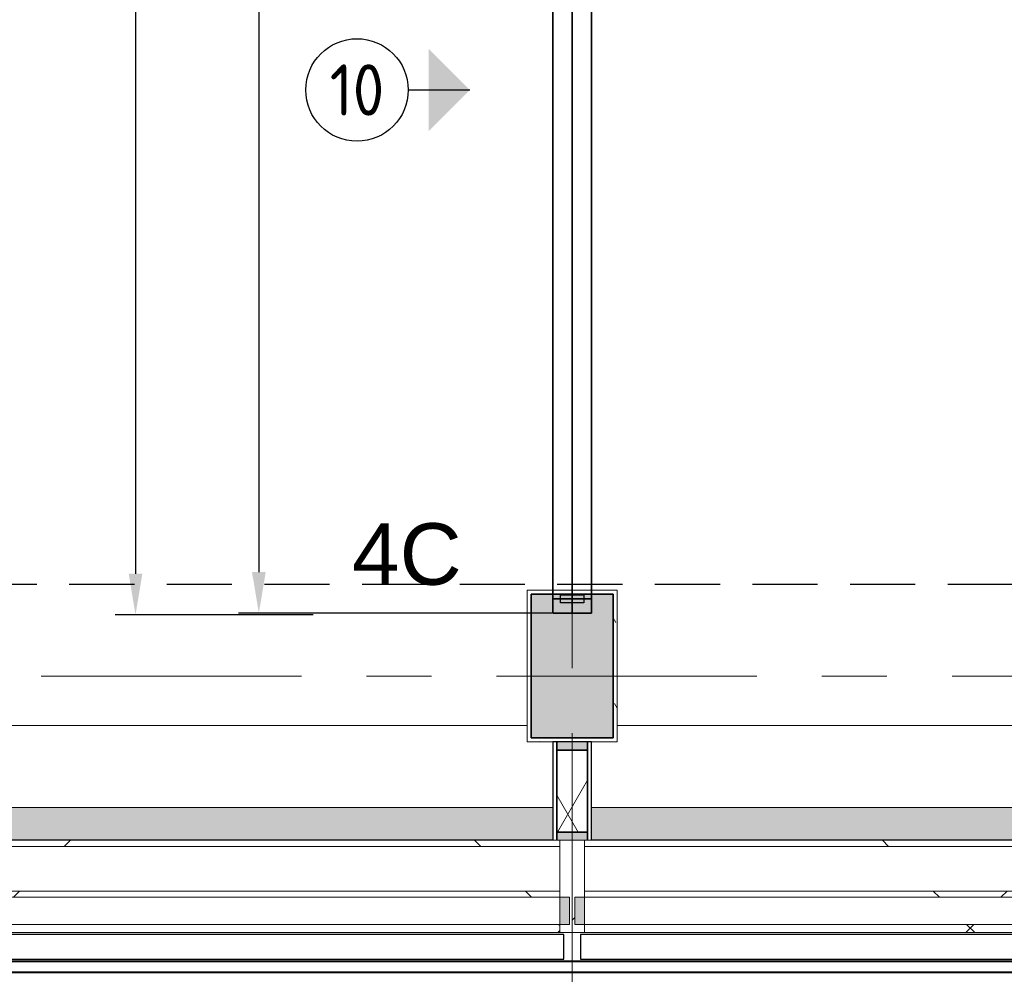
# Model space of a CAD drawing. Extents: x 3165 to 57695, y -7842 to 39081.
# Tile 8 of 248: x 8669 to 11071, y 18601 to 20929. Entities that reach past the tile are written whole.
import ezdxf
from ezdxf.enums import TextEntityAlignment as Align

# ---------------------------------------------------------------- set-up
doc = ezdxf.new("R2010")
doc.units = 0
doc.header["$LTSCALE"] = 50
doc.header["$PDSIZE"] = -5
doc.linetypes.add('HIDDEN2', pattern=[4.7625, 3.175, -1.5875])
doc.linetypes.add('Onderlegger 3e verdieping$0$stramien', pattern=[22.225, 12.7, -3.175, 3.175, -3.175])
doc.layers.get('0').update_dxf_attribs({"linetype": 'CONTINUOUS'})
doc.layers.get('DEFPOINTS').update_dxf_attribs({"linetype": 'CONTINUOUS'})
for name, color, linetype in [('AS-A38--_F----5', 2, 'CONTINUOUS'), ('AS-A38--_F---4-', 9, 'CONTINUOUS'), ('AS-I38-M_F----5_Muuraansluitingen', 7, 'CONTINUOUS'), ('AS-I38-M_F----5_Wandmodulen', 7, 'CONTINUOUS'), ('AS-L38--', 7, 'CONTINUOUS'), ('AS-L38--_F----5', 7, 'CONTINUOUS'), ('AS-L38--_F---4-', 7, 'CONTINUOUS'), ('AS-L38--_F-23--', 3, 'CONTINUOUS'), ('AS-L38--_F1-----', 2, 'CONTINUOUS'), ('AS-L38--_F123--', 7, 'CONTINUOUS'), ('AS-M38--_F123--_Wandlengte', 1, 'CONTINUOUS'), ('AS-T38--_F-23--', 7, 'CONTINUOUS'), ('IWTEKST', 2, 'CONTINUOUS')]:
    doc.layers.add(name, color=color, linetype=linetype)
doc.layers.add('AS-I38-1_F----5', color=2, linetype='CONTINUOUS', plot=False)
doc.layers.add('IWHARTWAND', color=6, linetype='CONTINUOUS', plot=False)
for name, color, linetype, lineweight in [('Onderlegger 3e verdieping$0$A-GENM', 8, 'CONTINUOUS', 18), ('Onderlegger 3e verdieping$0$A-GLAZ', 8, 'CONTINUOUS', 25), ('Onderlegger 3e verdieping$0$A-WALL-PATT', 8, 'CONTINUOUS', 50), ('Onderlegger 3e verdieping$0$S-COLS', 8, 'CONTINUOUS', 18), ('Onderlegger 3e verdieping$0$S-GRID', 8, 'CONTINUOUS', 18)]:
    doc.layers.add(name, color=color, linetype=linetype, lineweight=lineweight)
doc.styles.get("Standard").update_dxf_attribs({"font": 'isocp.shx'})
doc.dimstyles.new('CWall_F2_Wandlengte', dxfattribs={"dimscale": 50, "dimtxt": 2.5, "dimasz": 2, "dimexe": 1, "dimexo": 1, "dimgap": 0.5, "dimtad": 1, "dimdec": 0, "dimdsep": 46, "dimtxsty": 'Standard', "dimcen": 2.5, "dimclrt": 2, "dimadec": 0, "dimazin": 0, "dimtfac": 1, "dimtdec": 0, "dimtix": 1, "dimtmove": 2, "dimatfit": 0, "dimfxl": 0, "dimtolj": 1, "dimtzin": 0, "dimarcsym": 0})
pattern_1 = [(225, (10933.3, 18763.2), (707.107, -707.107), []), (315, (10933.3, 18763.2), (707.107, 707.107), [])]
pattern_2 = [(225, (9099.93, 18763.2), (212.132, -212.132), [])]
pattern_3 = [(225, (9099.9, 18763.2), (707.107, -707.107), []), (315, (9099.9, 18763.2), (707.107, 707.107), [])]
pattern_4 = [(0, (822.5, 1360), (31.75, 31.75), [15.875, -47.625]), (90, (830.438, 1352.062), (-31.75, 31.75), [15.875, -47.625])]

# ---------------------------------------------------------------- blocks, each defined once
blk = doc.blocks.new('Onderlegger 3e verdieping$0$42_KA leemstuc betonkolomafwerking - Type-V67-Plotview 3e Verdieping - schaal 1 op 100')
at = {"layer": 'Onderlegger 3e verdieping$0$A-GENM'}
h = blk.add_hatch(dxfattribs=at)
h.set_pattern_fill('FP_162', color=256, style=0, pattern_type=2)
h.set_pattern_definition([(0, (-10183.59, -19445.2), (406.4, 101.6), [33.528, -271.272, 33.528, -1896.872]), (0, (-10183.59, -19445.2), (406.4, 101.6), [-338.328, -271.272, 33.528, -576.072, -1016]), (0, (-10183.59, -19445.2), (406.4, 101.6), [-1219.2, 33.528, -271.272, 33.528, -677.672]), (0, (-10183.59, -19445.2), (406.4, 101.6), [-1557.528, -169.672, 33.528, -474.472]), (120, (-10031.19, -19394.4), (-291.1882, 301.15272), [33.528, -271.272, 33.528, -1896.872]), (120, (-10031.19, -19394.4), (-291.1882, 301.15272), [-338.328, -271.272, 33.528, -576.072, -1016]), (120, (-10031.19, -19394.4), (-291.1882, 301.15272), [-1219.2, 33.528, -271.272, 33.528, -677.672]), (120, (-10031.19, -19394.4), (-291.1882, 301.15272), [-1557.528, -169.672, 33.528, -474.472]), (240, (-9980.39, -19191.2), (-115.2118, -402.75272), [33.528, -271.272, 33.528, -1896.872]), (240, (-9980.39, -19191.2), (-115.2118, -402.75272), [-338.328, -271.272, 33.528, -576.072, -1016]), (240, (-9980.39, -19191.2), (-115.2118, -402.75272), [-1219.2, 33.528, -271.272, 33.528, -677.672]), (240, (-9980.39, -19191.2), (-115.2118, -402.75272), [-1557.528, -169.672, 33.528, -474.472])])
h.paths.add_polyline_path([(-57, -277), (-57, 93), (-277, 93), (-277, -277)], flags=0)
h.paths.add_polyline_path([(-67, -267), (-267, -267), (-267, 83), (-67, 83)], flags=0)
for p, q in [((-57, 93), (-277, 93)), ((-277, 93), (-277, -277)), ((-267, 83), (-67, 83)), ((-267, -267), (-267, 83)), ((-67, 83), (-67, -267)), ((-57, -277), (-57, 93)), ((-277, -277), (-57, -277)), ((-67, -267), (-267, -267))]:
    blk.add_line(p, q, dxfattribs=at)
blk = doc.blocks.new('Onderlegger 3e verdieping$0$22_KA_systeempanel_dicht - staal-V103-Plotview 3e Verdieping - schaal 1 op 100')
at = {"layer": 'Onderlegger 3e verdieping$0$A-GLAZ', "lineweight": 18}
h = blk.add_hatch(color=256, dxfattribs=at)
h.paths.add_polyline_path([(120, 30), (120, 37.5), (100, 37.5), (100, -37.5), (120, -37.5), (120, 17)], flags=0)
h.paths.add_polyline_path([(-100, -37.5), (-100, 37.5), (-120, 37.5), (-120, -37.5)], flags=0)
h = blk.add_hatch(dxfattribs=at)
h.set_pattern_fill('FP_231', color=256, style=0, pattern_type=2)
h.set_pattern_definition([(150, (19048.2, -10016.6), (-60, -103.92305), []), (210, (19048.2, -10016.6), (60, -103.92305), [])])
h.paths.add_polyline_path([(100, 37.5), (-100, 37.5), (-100, -37.5), (100, -37.5)], flags=0)
at = {"layer": 'Onderlegger 3e verdieping$0$A-GLAZ'}
for p, q in [((120, 47.5), (-120, 47.5)), ((-120, 47.5), (-120, 37.5)), ((-120, 37.5), (120, 37.5)), ((-100, 37.5), (-120, 37.5)), ((-120, 37.5), (-120, -37.5)), ((100, 37.5), (-100, 37.5)), ((-100, 37.5), (-100, -37.5)), ((-100, -37.5), (-100, 37.5)), ((100, -37.5), (100, 37.5)), ((120, 37.5), (100, 37.5)), ((100, 37.5), (100, -37.5)), ((120, -37.5), (-120, -37.5)), ((-120, -37.5), (-120, -47.5)), ((-120, -37.5), (-100, -37.5)), ((-120, -47.5), (120, -47.5)), ((-100, -37.5), (100, -37.5)), ((100, -37.5), (120, -37.5))]:
    blk.add_line(p, q, dxfattribs=at)
blk = doc.blocks.new('Onderlegger 3e verdieping$0$31_KA_Houten vliesgevel met draaiend deel natuursteen gevel - 31_KA_Houten vliesgevel met draaiend deel natuursteen gevel-V269-Plotview 3e Verdieping - schaal 1 op 100')
at = {"layer": 'Onderlegger 3e verdieping$0$A-GLAZ'}
for points in [[(-916.7, 158.6), (-916.7, 155.6), (916.6, 155.6), (916.6, 158.6), (-812, 158.6)], [(-916.7, -166), (-916.7, -245), (869.2, -245), (869.2, -166), (-812, -166)]]:
    blk.add_hatch(color=256, dxfattribs=at).paths.add_polyline_path(points, flags=0)
at = {"layer": 'Onderlegger 3e verdieping$0$A-GLAZ', "lineweight": 18}
h = blk.add_hatch(dxfattribs=at)
h.set_pattern_fill('FP_493', color=256, style=0, pattern_type=2)
h.set_pattern_definition(pattern_1)
h.paths.add_polyline_path([(-812, 60), (-886.7, 60), (-886.7, 40), (886.6, 40), (886.6, 60), (-502.6, 60)], flags=0)
h = blk.add_hatch(dxfattribs=at)
h.set_pattern_fill('FP_492', color=256, style=0, pattern_type=2)
h.set_pattern_definition([(225, (10933.27, 18763.2), (212.132, -212.132), [])])
h.paths.add_polyline_path([(886.6, 60), (886.6, 40), (910.1, 40), (910.1, -26), (886.6, -26), (886.6, -165), (916.6, -165), (916.6, 60), (889.8, 60)], flags=0)
at = {"layer": 'Onderlegger 3e verdieping$0$A-GLAZ'}
h = blk.add_hatch(color=256, dxfattribs=at)
h.paths.add_polyline_path([(-910.2, 40), (-910.2, -26), (-886.7, -26), (-886.7, 40)], flags=0)
h.paths.add_polyline_path([(910.1, 40), (886.6, 40), (886.6, -26), (910.1, -26), (910.1, 21.4)], flags=0)
at = {"layer": 'Onderlegger 3e verdieping$0$A-GLAZ', "lineweight": 18}
h = blk.add_hatch(dxfattribs=at)
h.set_pattern_fill('FP_493', color=256, style=0, pattern_type=2)
h.set_pattern_definition(pattern_1)
h.paths.add_polyline_path([(-193.2, -26), (-886.7, -26), (-886.7, -41), (886.6, -41), (886.6, -26), (116.3, -26)], flags=0)
h = blk.add_hatch(dxfattribs=at)
h.set_pattern_fill('FP_493', color=256, style=0, pattern_type=2)
h.set_pattern_definition(pattern_1)
h.paths.add_polyline_path([(-812, -150), (-886.7, -150), (-886.7, -165), (886.6, -165), (886.6, -150), (-502.6, -150)], flags=0)
for p, q in [((-916.7, 158.6), (916.6, 158.6)), ((-916.7, 155.6), (-916.7, 158.6)), ((-916.7, 155.6), (-916.7, 131.6)), ((916.6, 155.6), (-916.7, 155.6)), ((916.6, 158.6), (916.6, 155.6)), ((916.6, 131.6), (916.6, 155.6)), ((-916.7, 131.6), (-916.7, 128.6)), ((916.6, 131.6), (-916.7, 131.6)), ((916.6, 128.6), (-916.7, 128.6)), ((-916.7, 60), (-916.7, 128.6)), ((916.6, 128.6), (916.6, 131.6)), ((916.6, 128.6), (916.6, 60)), ((-916.7, 60), (-886.7, 60)), ((-916.7, -165), (-916.7, 60)), ((-886.7, 60), (-886.7, 40)), ((-886.7, 40), (-886.7, 60)), ((-886.7, 60), (886.6, 60)), ((886.6, 60), (916.6, 60)), ((886.6, 40), (886.6, 60)), ((886.6, 60), (886.6, 40)), ((916.6, 60), (916.6, -165)), ((-910.2, 40), (-910.2, -26)), ((-886.7, 40), (-910.2, 40)), ((-886.7, 40), (886.6, 40)), ((-886.7, 40), (-886.7, -26)), ((910.1, 40), (886.6, 40)), ((886.6, -26), (886.6, 40)), ((910.1, -26), (910.1, 40)), ((-910.2, -26), (-886.7, -26)), ((-886.7, -26), (-886.7, -165)), ((886.6, -26), (-886.7, -26)), ((-886.7, -41), (-886.7, -26)), ((-886.7, -150), (-886.7, -41)), ((-886.7, -41), (886.6, -41)), ((886.6, -41), (-886.7, -41)), ((886.6, -26), (910.1, -26)), ((886.6, -165), (886.6, -26)), ((886.6, -26), (886.6, -41)), ((886.6, -41), (886.6, -150)), ((-886.7, -165), (-916.7, -165)), ((-916.7, -245), (-916.7, -166)), ((869.2, -166), (-916.7, -166)), ((886.6, -150), (-886.7, -150)), ((-886.7, -165), (-886.7, -150)), ((-886.7, -150), (886.6, -150)), ((886.6, -165), (-886.7, -165)), ((886.6, -150), (886.6, -165)), ((916.6, -165), (886.6, -165))]:
    blk.add_line(p, q, dxfattribs=at)
at = {"layer": 'Onderlegger 3e verdieping$0$A-GLAZ'}
for p, q in [((-896.7, 125), (-896.7, 65)), ((896.6, 125), (-896.7, 125)), ((896.6, 65), (896.6, 125)), ((-896.7, 65), (896.6, 65))]:
    blk.add_line(p, q, dxfattribs=at)
blk = doc.blocks.new('Onderlegger 3e verdieping$0$31_KA_Houten vliesgevel met draaiend deel natuursteen gevel - 31_KA_Houten vliesgevel met draaiend deel natuursteen gevel-V270-Plotview 3e Verdieping - schaal 1 op 100')
at = {"layer": 'Onderlegger 3e verdieping$0$A-GLAZ'}
for points in [[(-916.7, 158.6), (-916.7, 155.6), (916.6, 155.6), (916.6, 158.6), (-788.8, 158.6)], [(-788.8, -166), (-869.2, -166), (-869.2, -245), (916.6, -245), (916.6, -166), (-479.4, -166)]]:
    blk.add_hatch(color=256, dxfattribs=at).paths.add_polyline_path(points, flags=0)
at = {"layer": 'Onderlegger 3e verdieping$0$A-GLAZ', "lineweight": 18}
h = blk.add_hatch(dxfattribs=at)
h.set_pattern_fill('FP_494', color=256, style=0, pattern_type=2)
h.set_pattern_definition(pattern_2)
h.paths.add_polyline_path([(-886.7, 60), (-916.7, 60), (-916.7, -165), (-886.7, -165), (-886.7, -26), (-910.2, -26), (-910.2, 40), (-886.7, 40)], flags=0)
h = blk.add_hatch(dxfattribs=at)
h.set_pattern_fill('FP_495', color=256, style=0, pattern_type=2)
h.set_pattern_definition(pattern_3)
h.paths.add_polyline_path([(-788.8, 60), (-886.7, 60), (-886.7, 40), (886.6, 40), (886.6, 60), (-479.4, 60)], flags=0)
h = blk.add_hatch(dxfattribs=at)
h.set_pattern_fill('FP_494', color=256, style=0, pattern_type=2)
h.set_pattern_definition(pattern_2)
h.paths.add_polyline_path([(913.1, 60), (886.6, 60), (886.6, 40), (910.1, 40), (910.1, -26), (886.6, -26), (886.6, -165), (916.6, -165), (916.6, 60)], flags=0)
at = {"layer": 'Onderlegger 3e verdieping$0$A-GLAZ'}
h = blk.add_hatch(color=256, dxfattribs=at)
h.paths.add_polyline_path([(-910.2, 40), (-910.2, -26), (-886.7, -26), (-886.7, 40)], flags=0)
h.paths.add_polyline_path([(886.6, 40), (886.6, -26), (910.1, -26), (910.1, 40)], flags=0)
at = {"layer": 'Onderlegger 3e verdieping$0$A-GLAZ', "lineweight": 18}
h = blk.add_hatch(dxfattribs=at)
h.set_pattern_fill('FP_495', color=256, style=0, pattern_type=2)
h.set_pattern_definition(pattern_3)
h.paths.add_polyline_path([(-169.9, -26), (-886.7, -26), (-886.7, -41), (886.6, -41), (886.6, -26), (139.5, -26)], flags=0)
h = blk.add_hatch(dxfattribs=at)
h.set_pattern_fill('FP_495', color=256, style=0, pattern_type=2)
h.set_pattern_definition(pattern_3)
h.paths.add_polyline_path([(-788.8, -150), (-886.7, -150), (-886.7, -165), (886.6, -165), (886.6, -150), (-479.4, -150)], flags=0)
for p, q in [((-916.7, 158.6), (916.6, 158.6)), ((-916.7, 155.6), (-916.7, 158.6)), ((-916.7, 155.6), (-916.7, 131.6)), ((916.6, 155.6), (-916.7, 155.6)), ((916.6, 158.6), (916.6, 155.6)), ((916.6, 131.6), (916.6, 155.6)), ((-916.7, 131.6), (-916.7, 128.6)), ((916.6, 131.6), (-916.7, 131.6)), ((916.6, 128.6), (-916.7, 128.6)), ((-916.7, 60), (-916.7, 128.6)), ((916.6, 128.6), (916.6, 131.6)), ((916.6, 128.6), (916.6, 60)), ((-916.7, 60), (-886.7, 60)), ((-916.7, -165), (-916.7, 60)), ((-886.7, 60), (-886.7, 40)), ((-886.7, 40), (-886.7, 60)), ((-886.7, 60), (886.6, 60)), ((886.6, 60), (916.6, 60)), ((886.6, 40), (886.6, 60)), ((886.6, 60), (886.6, 40)), ((916.6, 60), (916.6, -165)), ((-910.2, 40), (-910.2, -26)), ((-886.7, 40), (-910.2, 40)), ((-886.7, 40), (886.6, 40)), ((-886.7, 40), (-886.7, -26)), ((910.1, 40), (886.6, 40)), ((886.6, -26), (886.6, 40)), ((910.1, -26), (910.1, 40)), ((-910.2, -26), (-886.7, -26)), ((-886.7, -26), (-886.7, -165)), ((886.6, -26), (-886.7, -26)), ((-886.7, -41), (-886.7, -26)), ((-886.7, -150), (-886.7, -41)), ((-886.7, -41), (886.6, -41)), ((886.6, -41), (-886.7, -41)), ((886.6, -26), (910.1, -26)), ((886.6, -165), (886.6, -26)), ((886.6, -26), (886.6, -41)), ((886.6, -41), (886.6, -150)), ((-886.7, -165), (-916.7, -165)), ((886.6, -150), (-886.7, -150)), ((-886.7, -165), (-886.7, -150)), ((-886.7, -150), (886.6, -150)), ((886.6, -165), (-886.7, -165)), ((916.6, -166), (-869.2, -166)), ((886.6, -150), (886.6, -165)), ((916.6, -165), (886.6, -165)), ((916.6, -166), (916.6, -245))]:
    blk.add_line(p, q, dxfattribs=at)
at = {"layer": 'Onderlegger 3e verdieping$0$A-GLAZ'}
for p, q in [((-896.7, 125), (-896.7, 65)), ((896.6, 125), (-896.7, 125)), ((896.6, 65), (896.6, 125)), ((-896.7, 65), (896.6, 65))]:
    blk.add_line(p, q, dxfattribs=at)
blk = doc.blocks.new('Onderlegger 3e verdieping$0$vensterbank tweede verdieping2 - vensterbank tweede verdieping-12045771-Plotview 3e Verdieping - schaal 1 op 100')
at = {"layer": 'Onderlegger 3e verdieping$0$A-GLAZ', "lineweight": 18}
for p, q in [((9906.6, 19208.2), (8293.3, 19208.2)), ((11739.9, 19208.2), (10126.6, 19208.2)), ((4516.6, 19008.2), (9969.1, 19008.2)), ((10064.1, 19008.2), (13635.8, 19008.2))]:
    blk.add_line(p, q, dxfattribs=at)
blk = doc.blocks.new('Onderlegger 3e verdieping$0$28_KU_vloerrand 250x670 verdieping - 27400 mm-1052749-Plotview 3e Verdieping - schaal 1 op 100')
at = {"layer": 'Onderlegger 3e verdieping$0$S-COLS'}
h = blk.add_hatch(color=256, dxfattribs=at)
h.paths.add_polyline_path([(0, -13641.5), (0, -13700), (80, -13700), (80, -11966.7), (1, -11966.7), (1, -8300), (1, -8300), (1, -6466.7), (1, -6466.7), (1, -4633.4), (1, -4633.3), (1, -2800), (1, -2800), (1, -966.7), (1, -966.7), (1, 866.6), (1, 866.7), (1, 2700), (1, 2700), (0, -11999), (20, -11999), (20, -13370.5), (0, -13370.5), (0, -13460)], flags=0)
h.paths.add_polyline_path([(0, 5043.8), (1, 6366.6), (1, 6366.7), (0, 5056.8)], flags=0)
h.paths.add_polyline_path([(0, 8327.9), (1, 10033.3), (1, 10033.3), (1, 11866.6), (1, 11866.7), (1, 13700), (0, 13700), (0, 8637.3)], flags=0)
blk = doc.blocks.new('Onderlegger 3e verdieping')
at = {"layer": 'Onderlegger 3e verdieping$0$A-WALL-PATT', "lineweight": 5}
h = blk.add_hatch(color=256, dxfattribs=at)
h.paths.add_polyline_path([(30183.3, 18629.8), (30186.6, 18629.8), (30186.6, 18733.2), (30183.3, 18733.2), (30183.3, 18631.6)], flags=0)
h.paths.add_polyline_path([(28349.9, 18629.8), (28350, 18629.8), (28349.9, 18631.6)], flags=0)
h.paths.add_polyline_path([(24683.3, 18629.8), (24683.3, 18629.8), (24683.3, 18631.6)], flags=0)
h.paths.add_polyline_path([(19183.3, 18629.8), (19183.3, 18629.8), (19183.3, 18631.6)], flags=0)
h.paths.add_polyline_path([(15516.6, 18629.8), (15516.6, 18629.8), (15516.6, 18631.6)], flags=0)
h.paths.add_polyline_path([(11849.9, 18629.8), (11850, 18629.8), (11849.9, 18631.6)], flags=0)
h.paths.add_polyline_path([(10016.6, 18629.8), (10016.6, 18629.8), (10016.6, 18631.6)], flags=0)
h.paths.add_polyline_path([(4516.6, 18629.8), (4516.6, 18629.8), (4516.6, 18688.2), (4513.3, 18688.2), (4513.3, 18638.2), (4516.6, 18638.2), (4516.6, 18631.6)], flags=0)
at = {"layer": 'Onderlegger 3e verdieping$0$S-COLS', "lineweight": 5}
blk.add_hatch(color=256, dxfattribs=at).paths.add_polyline_path([(10116.6, 19178.2), (10116.6, 19528.2), (9916.6, 19528.2), (9916.6, 19178.2)], flags=0)
at = {"layer": 'Onderlegger 3e verdieping$0$S-COLS', "lineweight": 35}
for p, q in [((10116.6, 19528.2), (9916.6, 19528.2)), ((9916.6, 19528.2), (9916.6, 19178.2)), ((10116.6, 19178.2), (10116.6, 19528.2)), ((9916.6, 19178.2), (10116.6, 19178.2))]:
    blk.add_line(p, q, dxfattribs=at)
at = {"layer": 'Onderlegger 3e verdieping$0$S-GRID', "linetype": 'Onderlegger 3e verdieping$0$stramien'}
for p, q in [((10016.6, 38080.6), (10016.6, 16252.6)), ((3164.6, 19328.2), (56107.8, 19328.2))]:
    blk.add_line(p, q, dxfattribs=at)
at = {"lineweight": 25, "rotation": 89.9999999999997}
blk.add_blockref('Onderlegger 3e verdieping$0$28_KU_vloerrand 250x670 verdieping - 27400 mm-1052749-Plotview 3e Verdieping - schaal 1 op 100', (18216.6, 18928.2), dxfattribs=at)
at = {"layer": 'Onderlegger 3e verdieping$0$A-GENM'}
blk.add_blockref('Onderlegger 3e verdieping$0$42_KA leemstuc betonkolomafwerking - Type-V67-Plotview 3e Verdieping - schaal 1 op 100', (10183.6, 19445.2), dxfattribs=at)
at = {"layer": 'Onderlegger 3e verdieping$0$A-GLAZ'}
blk.add_blockref('Onderlegger 3e verdieping$0$vensterbank tweede verdieping2 - vensterbank tweede verdieping-12045771-Plotview 3e Verdieping - schaal 1 op 100', (0, 0), dxfattribs=at)
at = {"layer": 'Onderlegger 3e verdieping$0$A-GLAZ', "lineweight": 18, "rotation": 269.9999999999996}
blk.add_blockref('Onderlegger 3e verdieping$0$22_KA_systeempanel_dicht - staal-V103-Plotview 3e Verdieping - schaal 1 op 100', (10016.6, 19048.2), dxfattribs=at)
at = {"layer": 'Onderlegger 3e verdieping$0$A-GLAZ', "rotation": 180}
for name, p in [('Onderlegger 3e verdieping$0$31_KA_Houten vliesgevel met draaiend deel natuursteen gevel - 31_KA_Houten vliesgevel met draaiend deel natuursteen gevel-V270-Plotview 3e Verdieping - schaal 1 op 100', (9099.9, 18763.2)), ('Onderlegger 3e verdieping$0$31_KA_Houten vliesgevel met draaiend deel natuursteen gevel - 31_KA_Houten vliesgevel met draaiend deel natuursteen gevel-V269-Plotview 3e Verdieping - schaal 1 op 100', (10933.3, 18763.2))]:
    blk.add_blockref(name, p, dxfattribs=at)
blk = doc.blocks.new('WandNr2-_CTA01')
at = {"layer": 'AS-T38--_F-23--', "color": 0, "linetype": 'ByBlock'}
blk.add_line((0, -5), (0, -2), dxfattribs=at)
blk.add_circle((0, -7.5), 2.5, dxfattribs=at)
blk.add_solid([(0, -2), (2, -4), (-2, -4)], dxfattribs=at)
blk.add_attdef('WANDNR', text='', height=2.5, dxfattribs=at).set_placement((0, -7.5), align=Align.MIDDLE)
blk = doc.blocks.new('Q0WDSTL-_CTA01')
at = {"layer": 'AS-L38--_F-23--'}
for p, q in [((0, 0.3), (0, 0.5)), ((0, -0.3), (0, -0.5))]:
    blk.add_line(p, q, dxfattribs=at)
at = {"layer": 'AS-L38--_F-23--', "color": 1}
blk.add_lwpolyline([(0, 0.3), (1, 0.3), (1, -0.3), (0, -0.3)], dxfattribs=at)
at = {"layer": 'AS-L38--_F1-----'}
blk.add_lwpolyline([(0, 0.5), (0, -0.5)], dxfattribs=at)
blk = doc.blocks.new('QEND9---_CTA01')
at = {"layer": 'AS-L38--_F----5', "invisible_edges": 1}
for points in [[(0, 0), (0, 0, 60), (35, 0, 60), (35, 0)], [(0, 0, 2660), (0, 0, 2700), (35, 0, 2700), (35, 0, 2660)]]:
    blk.add_3dface(points, dxfattribs=at)
at = {"layer": 'AS-L38--_F----5'}
blk.add_3dface([(0, 0, 60), (0, 0, 2660), (35, 0, 2660), (35, 0, 60)], dxfattribs=at)
at = {"layer": 'AS-L38--_F---4-', "invisible_edges": 1}
for points in [[(35, 47.5), (35, 47.5, 60), (0, 47.5, 60), (0, 47.5)], [(35, 47.5, 2660), (35, 47.5, 2700), (0, 47.5, 2700), (0, 47.5, 2660)], [(0, -47.5), (0, -47.5, 60), (35, -47.5, 60), (35, -47.5)], [(0, -47.5, 2660), (0, -47.5, 2700), (35, -47.5, 2700), (35, -47.5, 2660)]]:
    blk.add_3dface(points, dxfattribs=at)
at = {"layer": 'AS-L38--_F---4-'}
for points in [[(35, 47.5, 60), (35, 47.5, 2660), (0, 47.5, 2660), (0, 47.5, 60)], [(0, -47.5, 2700), (35, -47.5, 2700), (35, 47.5, 2700), (0, 47.5, 2700)], [(35, -47.5), (35, -47.5, 60), (35, 47.5, 60), (35, 47.5)], [(35, -47.5, 60), (35, -47.5, 2660), (35, 47.5, 2660), (35, 47.5, 60)], [(35, -47.5, 2660), (35, -47.5, 2700), (35, 47.5, 2700), (35, 47.5, 2660)], [(0, -47.5, 60), (0, -47.5, 2660), (35, -47.5, 2660), (35, -47.5, 60)]]:
    blk.add_3dface(points, dxfattribs=at)
at = {"layer": 'AS-L38--_F123--'}
blk.add_lwpolyline([(0, -47.5), (35, -47.5), (35, 47.5), (0, 47.5)], dxfattribs=at)
at = {"layer": 'DEFPOINTS'}
blk.add_point((35, 0, 2700), dxfattribs=at)
at = {"layer": 'AS-L38--', "xscale": 10, "yscale": 95, "zscale": 10}
blk.add_blockref('Q0WDSTL-_CTA01', (0, 0), dxfattribs=at)
at = {"layer": 'AS-I38-M_F----5_Muuraansluitingen', "extrusion": (0, -1, 0)}
blk.add_text('D4C', height=125, rotation=90, dxfattribs=at).set_placement((35, 2750), align=Align.MIDDLE_LEFT)
blk = doc.blocks.new('*D375')
at = {"layer": 'AS-M38--_F123--_Wandlengte', "color": 0, "lineweight": -2}
for p, q in [((9384.4, 24828.2), (8901.3, 24828.2)), ((8951.3, 24728.2), (8951.3, 19578.2)), ((9384.4, 19478.2), (8901.3, 19478.2))]:
    blk.add_line(p, q, dxfattribs=at)
at = {"layer": 'AS-M38--_F123--_Wandlengte', "color": 0}
for points in [[(8934.6, 24728.2), (8967.9, 24728.2), (8951.3, 24828.2)], [(8934.6, 19578.2), (8967.9, 19578.2), (8951.3, 19478.2)]]:
    blk.add_solid(points, dxfattribs=at)
at = {"layer": 'DEFPOINTS', "color": 0}
for p in [(9434.4, 24828.2), (8951.3, 19478.2), (9434.4, 19478.2)]:
    blk.add_point(p, dxfattribs=at)
at = {"layer": 'AS-M38--_F123--_Wandlengte', "color": 2, "insert": (8863.8, 22153.2), "char_height": 125, "attachment_point": 5, "rotation": 90}
blk.add_mtext('\\A1;5350', dxfattribs=at)
blk = doc.blocks.new('BvnAans-_CTA01')
at = {"layer": 'AS-L38--_F----5', "color": 0, "invisible_edges": 10}
blk.add_3dface([(0, 0), (1, 0), (1, 0, 1), (0, 0, 1)], dxfattribs=at)
at = {"layer": 'AS-L38--_F---4-', "invisible_edges": 10}
for points in [[(0, 0.5), (1, 0.5), (1, 0.5, 1), (0, 0.5, 1)], [(0, -0.5), (1, -0.5), (1, -0.5, 1), (0, -0.5, 1)]]:
    blk.add_3dface(points, dxfattribs=at)
at = {"layer": 'AS-L38--_F---4-'}
blk.add_3dface([(0, -0.5, 1), (0, 0.5, 1), (1, 0.5, 1), (1, -0.5, 1)], dxfattribs=at)
blk = doc.blocks.new('OndrAans_CTA01')
at = {"layer": 'AS-L38--_F----5', "color": 0, "invisible_edges": 10}
blk.add_3dface([(0, 0), (1, 0), (1, 0, 1), (0, 0, 1)], dxfattribs=at)
at = {"layer": 'AS-L38--_F---4-', "invisible_edges": 10}
for points in [[(0, 0.5), (1, 0.5), (1, 0.5, 1), (0, 0.5, 1)], [(0, -0.5), (1, -0.5), (1, -0.5, 1), (0, -0.5, 1)]]:
    blk.add_3dface(points, dxfattribs=at)
at = {"layer": 'AS-L38--_F123--', "color": 0}
blk.add_3dface([(0, -0.5), (1, -0.5), (1, 0.5), (0, 0.5)], dxfattribs=at)
blk = doc.blocks.new('D1------_CTA01')
at = {"layer": 'AS-L38--_F----5', "color": 0}
blk.add_3dface([(0, 0), (1, 0), (1, 0, 1), (0, 0, 1)], dxfattribs=at)
at = {"layer": 'AS-L38--_F---4-'}
for points in [[(0, 0.5), (1, 0.5), (1, 0.5, 1), (0, 0.5, 1)], [(0, -0.5), (1, -0.5), (1, -0.5, 1), (0, -0.5, 1)]]:
    blk.add_3dface(points, dxfattribs=at)
blk = doc.blocks.new('QWND15--_CTA01')
at = {"layer": 'AS-A38--_F----5', "extrusion": (0, -1, 0)}
h = blk.add_hatch(dxfattribs=at)
h.set_pattern_fill('CROSS', color=256, scale=5, style=0)
h.set_pattern_definition(pattern_4)
h.paths.add_polyline_path([(0, 940), (1645, 940), (1645, 1780), (0, 1780)])
at = {"layer": 'AS-A38--_F---4-', "extrusion": (0, -1, 0)}
h = blk.add_hatch(dxfattribs=at)
h.set_pattern_fill('CROSS', color=256, scale=5, style=0)
h.set_pattern_definition(pattern_4)
h.paths.add_polyline_path([(0, 940), (1645, 940), (1645, 1780), (0, 1780)])
h = blk.add_hatch(dxfattribs=at)
h.set_pattern_fill('CROSS', color=256, scale=5, style=0)
h.set_pattern_definition(pattern_4)
h.paths.add_polyline_path([(0, 940), (1645, 940), (1645, 1780), (0, 1780)])
at = {"layer": 'DEFPOINTS'}
blk.add_point((0, 0, 2700), dxfattribs=at)
at = {"layer": 'AS-L38--', "yscale": 95}
for name, p, xscale, zscale in [('BvnAans-_CTA01', (0, 0, 2660), 1645, 40), ('OndrAans_CTA01', (0, 0), 1645, 60), ('Q0WDSTL-_CTA01', (0, 0), 10, 10), ('D1------_CTA01', (0, 0, 1780), 1645, 880), ('D1------_CTA01', (0, 0, 940), 1645, 840), ('D1------_CTA01', (0, 0, 60), 1645, 880)]:
    blk.add_blockref(name, p, dxfattribs=dict(at, xscale=xscale, zscale=zscale))
at = {"layer": 'AS-L38--', "xscale": 10, "yscale": 95, "zscale": 10, "rotation": 180}
blk.add_blockref('Q0WDSTL-_CTA01', (1645, 0), dxfattribs=at)
at = {"layer": 'AS-I38-1_F----5', "extrusion": (0, -1, 0)}
blk.add_text('98', height=90, dxfattribs=at).set_placement((40, 130))
at = {"layer": 'AS-I38-M_F----5_Wandmodulen', "extrusion": (0, -1, 0)}
blk.add_text('AH-Z1', height=125, rotation=90, dxfattribs=at).set_placement((822.5, 2750), align=Align.MIDDLE_LEFT)
blk = doc.blocks.new('*D482')
at = {"layer": 'AS-M38--_F123--_Wandlengte', "color": 0, "lineweight": -2}
for p, q in [((9966.6, 22995.2), (9202.1, 22995.2)), ((9252.1, 22895.2), (9252.1, 19582.2)), ((9966.6, 19482.2), (9202.1, 19482.2))]:
    blk.add_line(p, q, dxfattribs=at)
at = {"layer": 'AS-M38--_F123--_Wandlengte', "color": 0}
for points in [[(9235.4, 22895.2), (9268.8, 22895.2), (9252.1, 22995.2)], [(9235.4, 19582.2), (9268.8, 19582.2), (9252.1, 19482.2)]]:
    blk.add_solid(points, dxfattribs=at)
at = {"layer": 'DEFPOINTS', "color": 0}
for p in [(10016.6, 22995.2), (9252.1, 19482.2), (10016.6, 19482.2)]:
    blk.add_point(p, dxfattribs=at)
at = {"layer": 'AS-M38--_F123--_Wandlengte', "color": 2, "insert": (9164.6, 21238.7), "char_height": 125, "attachment_point": 5, "rotation": 89.9998}
blk.add_mtext('\\A1;3513', dxfattribs=at)

msp = doc.modelspace()

# ---------------------------------------------------------------- linework, layer by layer
at = {"color": 8, "linetype": 'HIDDEN2'}
msp.add_line((4741.6, 19553.2), (28273.3, 19553.2), dxfattribs=at)
at = {"layer": 'IWHARTWAND'}
msp.add_line((10016.6, 19538.2), (10016.6, 22995.2), dxfattribs=at)

# ---------------------------------------------------------------- block references
msp.add_blockref('Onderlegger 3e verdieping', (0, 0))
at = {"layer": 'AS-L38--', "rotation": 270}
for name, p in [('QWND15--_CTA01', (10016.6, 21162.2)), ('QEND9---_CTA01', (10016.6, 19517.2))]:
    msp.add_blockref(name, p, dxfattribs=at)
at = {"layer": 'AS-L38--'}
ref = msp.add_blockref('WandNr2-_CTA01', (9866.6, 20758.1), dxfattribs=dict(at, xscale=50, yscale=50, zscale=50, rotation=270))
ref.add_attrib('WANDNR', '10', dxfattribs={"layer": 'AS-T38--_F-23--', "color": 0, "linetype": 'ByBlock', "height": 125}).set_placement((9491.6, 20758.1), align=Align.MIDDLE)

# ---------------------------------------------------------------- texts
at = {"layer": 'IWTEKST', "insert": (9479.1, 19701.4, 60), "char_height": 150, "width": 331.958, "attachment_point": 1}
msp.add_mtext('{\\fArial|b0|i0|c0|p34;4C}', dxfattribs=at)

# ---------------------------------------------------------------- dimensions: what is measured, and where the dimension line sits
at = {"layer": 'AS-M38--_F123--_Wandlengte'}
dim = msp.add_linear_dim(base=(8951.3, 19478.2), p1=(9434.4, 24828.2), p2=(9434.4, 19478.2), angle=90, dimstyle='CWall_F2_Wandlengte', dxfattribs=at)
dim.commit()
dim.dimension.update_dxf_attribs({"geometry": '*D375', "text_midpoint": (8863.8, 22153.2)})
dim = msp.add_aligned_dim(p1=(10016.6, 22995.2), p2=(10016.6, 19482.2), distance=-764.5, dimstyle='CWall_F2_Wandlengte', dxfattribs=at)
dim.commit()
dim.dimension.update_dxf_attribs({"geometry": '*D482', "text_midpoint": (9164.6, 21238.7)})

doc.saveas('drawing.dxf')
